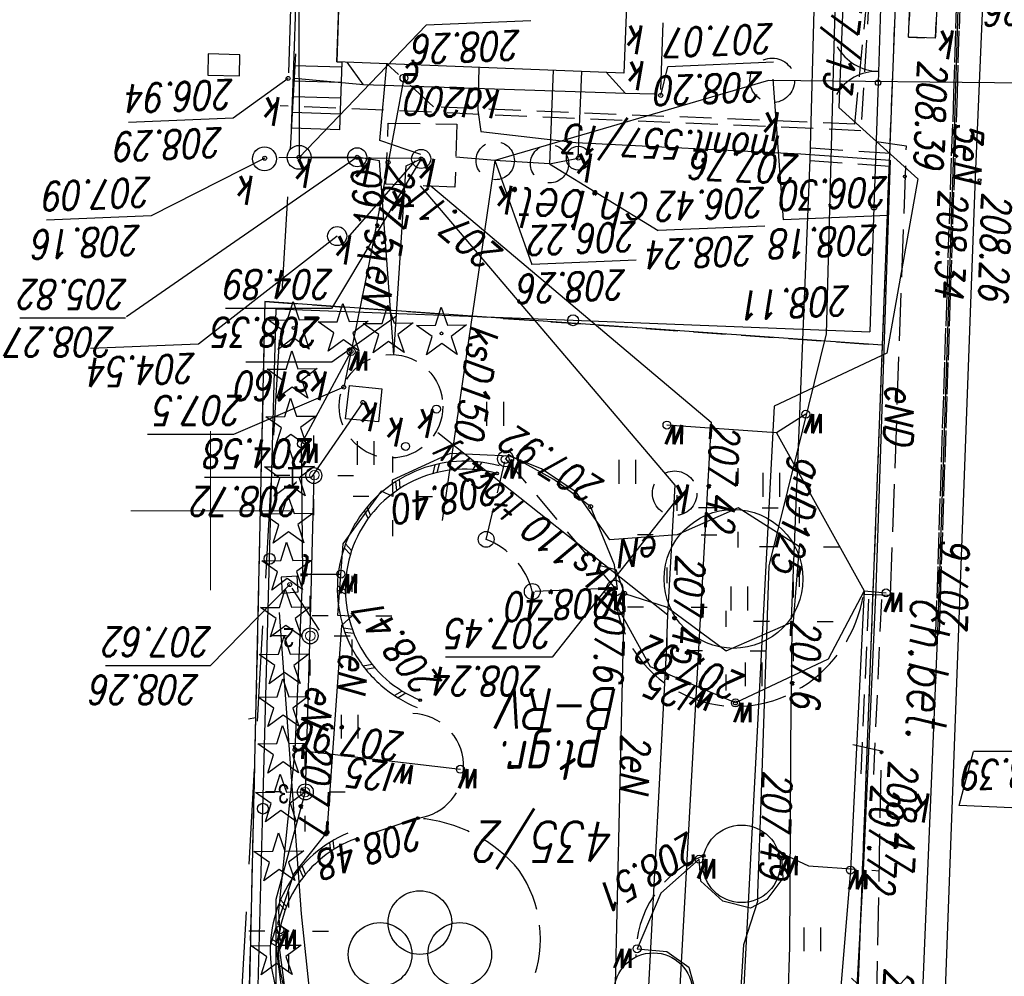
# Model space of a CAD drawing. Extents: x -110 to 11927435, y -6590197 to 5675023.
# Tile 43 of 71: x -105 to -74, y -240 to -210. Entities that reach past the tile are written whole.
import ezdxf
from ezdxf.enums import TextEntityAlignment as Align

# ---------------------------------------------------------------- set-up
doc = ezdxf.new("R2010")
doc.units = 0
doc.header["$PDMODE"] = 33
doc.header["$PDSIZE"] = 0.3
for name, pattern in [('1', [0]), ('BGT', [0]), ('BPB', [1.5, 1, -0.5]), ('BUD', [0]), ('BUW', [1.5, 1, -0.5]), ('KOC', [2, 1.5, -0.5]), ('KOJ', [0]), ('KOR', [1, 0.5, -0.5]), ('KOU', [1.5, 1, -0.5]), ('SCH', [0]), ('UBE', [1.5, 1, -0.5]), ('UOK', [1.5, 1, -0.5]), ('UPE', [0]), ('UPG', [0]), ('UPK', [0]), ('UPT', [0]), ('UPW', [0]), ('UXE', [1.5, 1, -0.5]), ('UXT', [1.5, 1, -0.5])]:
    doc.linetypes.add(name, pattern=pattern)
doc.layers.get('0').update_dxf_attribs({"color": 250, "linetype": 'CONTINUOUS', "lineweight": 100})
doc.layers.add('_0', color=7, linetype='CONTINUOUS')
doc.layers.add('PARSI', color=7, linetype='CONTINUOUS', lineweight=20, true_color=0x0a0909)
for name, color, linetype, lineweight, plot in [('PP$$O', 209, 'CONTINUOUS', 13, False), ('PPINO', 4, 'CONTINUOUS', 13, False), ('PPINP', 4, 'CONTINUOUS', 13, False)]:
    doc.layers.add(name, color=color, linetype=linetype, lineweight=lineweight, plot=plot)
doc.styles.add('K1_ACAD', font='romans.shx', dxfattribs={"width": 0.8, "oblique": 12})
doc.styles.add('OPIS_PIK', font='txt', dxfattribs={"width": 0.8, "height": 1.2})
doc.styles.get("Standard").update_dxf_attribs({"font": 'Simplex.SHX', "width": 0.75})

# ---------------------------------------------------------------- blocks, each defined once
blk = doc.blocks.new('other_BUJ')
at = {"linetype": 'Continuous'}
blk.add_circle((0, 0), 0.25, dxfattribs=at)
blk = doc.blocks.new('other_WSU')
at = {"linetype": 'Continuous'}
blk.add_circle((0, 0), 0.045, dxfattribs=at)
blk = doc.blocks.new('other_LAT')
at = {"linetype": 'Continuous'}
for p, q in [((0, 0.75), (0, 1.25)), ((-1.25, 0), (-0.75, 0)), ((0.75, 0), (1.25, 0)), ((0, -0.75), (0, -1.25))]:
    blk.add_line(p, q, dxfattribs=at)
blk = doc.blocks.new('ARM')
at = {"linetype": 'Continuous'}
blk.add_circle((0, 0), 0.125, dxfattribs=at)
blk = doc.blocks.new('other_UGE')
at = {"linetype": 'Continuous'}
blk.add_circle((0, 0), 0.0625, dxfattribs=at)
blk = doc.blocks.new('other_UKK')
at = {"linetype": 'Continuous'}
blk.add_circle((0, 0), 0.375, dxfattribs=at)
blk = doc.blocks.new('other_WLZ')
at = {"linetype": 'Continuous'}
blk.add_circle((0, 0), 0.3, dxfattribs=at)
blk = doc.blocks.new('other_UGK')
at = {"linetype": 'Continuous'}
blk.add_circle((0, 0), 0.0625, dxfattribs=at)
blk = doc.blocks.new('other_WLM')
at = {"linetype": 'Continuous'}
for p, q in [((0.25, 0.25), (-0.25, 0.25)), ((-0.25, 0.25), (-0.25, -0.25)), ((0.25, -0.25), (0.25, 0.25)), ((-0.25, -0.25), (0.25, -0.25))]:
    blk.add_line(p, q, dxfattribs=at)
blk = doc.blocks.new('other_UGW')
at = {"linetype": 'Continuous'}
blk.add_circle((0, 0), 0.0625, dxfattribs=at)
blk = doc.blocks.new('other_BGB')
at = {"linetype": 'Continuous'}
for centre, start, end in [((-1.5, 0), 359.9995, 60), ((1.5, 0), 120, 180.0005)]:
    blk.add_arc(centre, 1.5, start, end, dxfattribs=at)
blk = doc.blocks.new('other_DIN')
at = {"linetype": 'Continuous'}
for p, q in [((-0.3012, 0.09375), (-0.4937, 0.6621)), ((-0.4937, 0.6621), (-0.0039, 0.31545)), ((-0.0039, 0.31545), (0.4771, 0.67415)), ((0.4771, 0.67415), (0.2988, 0.1012)), ((-0.78225, -0.26495), (-0.3012, 0.09375)), ((0.2988, 0.1012), (0.7886, -0.24545)), ((-0.18225, -0.2575), (-0.78225, -0.26495)), ((0.01025, -0.82585), (-0.18225, -0.2575)), ((0.1886, -0.2529), (0.01025, -0.82585)), ((0.7886, -0.24545), (0.1886, -0.2529))]:
    blk.add_line(p, q, dxfattribs=at)
blk = doc.blocks.new('other_DIG')
at = {"linetype": 'Continuous'}
for p, q in [((-0.3012, 0.09375), (-0.4937, 0.6621)), ((-0.4937, 0.6621), (-0.0039, 0.31545)), ((-0.0039, 0.31545), (0.4771, 0.67415)), ((0.4771, 0.67415), (0.2988, 0.1012)), ((-0.78225, -0.26495), (-0.3012, 0.09375)), ((0.2988, 0.1012), (0.7886, -0.24545)), ((-0.18225, -0.2575), (-0.78225, -0.26495)), ((0.01025, -0.82585), (-0.18225, -0.2575)), ((0.1886, -0.2529), (0.01025, -0.82585)), ((0.7886, -0.24545), (0.1886, -0.2529))]:
    blk.add_line(p, q, dxfattribs=at)
blk.add_circle((0, 0), 0.045, dxfattribs=at)
blk = doc.blocks.new('TRA1')
at = {"linetype": 'Continuous'}
for p, q in [((-0.2625, -0.375), (-0.2625, 0.375)), ((0.2625, -0.375), (0.2625, 0.375))]:
    blk.add_line(p, q, dxfattribs=at)
blk = doc.blocks.new('other_PLZ')
at = {"linetype": 'Continuous'}
for centre in [(-1.25, 0.4385), (1.25, 0.4385), (0, -0.5615)]:
    blk.add_circle(centre, 1, dxfattribs=at)
blk = doc.blocks.new('other_SLS')
at = {"linetype": 'Continuous'}
blk.add_circle((0, 0), 0.25, dxfattribs=at)
blk = doc.blocks.new('other_WLD')
at = {"linetype": 'Continuous'}
for p, q in [((0.5, 0.333), (-0.5, 0.333)), ((-0.5, 0.333), (-0.5, -0.333)), ((0.5, -0.333), (0.5, 0.333)), ((-0.5, -0.333), (0.5, -0.333))]:
    blk.add_line(p, q, dxfattribs=at)
blk = doc.blocks.new('mzsk01')
at = {"layer": 'PARSI'}
for p, q in [((0, -5), (0, 5)), ((5, 0), (-5, 0))]:
    blk.add_line(p, q, dxfattribs=at)
blk = doc.blocks.new('PIK_IN')
at = {"layer": 'PPINP'}
blk.add_point((0, 0), dxfattribs=at)
at = {"layer": 'PP$$O', "color": 0, "oblique": 15, "width": 0.8, "flags": 1}
blk.add_attdef('KOD', (1, -1.3), '', height=0.5, dxfattribs=at)
at = {"layer": 'PPINO', "color": 0, "style": 'OPIS_PIK', "width": 0.8}
blk.add_attdef('NR_PKT', (1, -0.5), '', height=1.2, dxfattribs=at)
blk = doc.blocks.new('mdcp Łuszczanowiece')
at = {"layer": '_0', "linetype": 'UPG'}
for p, q in [((6591234.828, 5674939.558), (6591233.246, 5674913.63)), ((6591233.246, 5674913.63), (6591232.812, 5674912.27)), ((6591232.812, 5674912.27), (6591232.803, 5674912.013)), ((6591232.803, 5674912.013), (6591232.695, 5674908.853)), ((6591232.695, 5674908.853), (6591232.453, 5674901.736)), ((6591232.43, 5674901.647), (6591231.581, 5674898.222)), ((6591232.453, 5674901.736), (6591232.43, 5674901.647)), ((6591231.581, 5674898.222), (6591230.646, 5674894.444)), ((6591230.646, 5674894.444), (6591230.048, 5674871.689))]:
    blk.add_line(p, q, dxfattribs=at)
at = {"layer": '_0', "linetype": 'UPE'}
for p, q in [((6591232.572, 5674937.354), (6591231.803, 5674913.7)), ((6591237.61, 5674929.32), (6591236.99, 5674902.6)), ((6591229.511, 5674911.529), (6591229.865, 5674917.872)), ((6591227.16, 5674903.82), (6591227.69, 5674916.5)), ((6591247.88, 5674913.41), (6591247.67, 5674914.98)), ((6591247.95, 5674912.21), (6591247.95, 5674915.01)), ((6591231.803, 5674913.7), (6591231.756, 5674905.921)), ((6591247.54, 5674913.21), (6591247.88, 5674913.41)), ((6591247.89, 5674912.97), (6591247.54, 5674913.21)), ((6591247.39, 5674911.42), (6591247.89, 5674912.97)), ((6591247.024, 5674908.834), (6591247.95, 5674912.21)), ((6591229.101, 5674902.417), (6591229.511, 5674911.529)), ((6591246.34, 5674910.1), (6591247.39, 5674911.42)), ((6591245.88, 5674903.61), (6591246.34, 5674910.1)), ((6591246.88, 5674903.79), (6591247.024, 5674908.834)), ((6591231.741, 5674903.528), (6591231.756, 5674905.921)), ((6591233.8, 5674904.4), (6591231.69, 5674903.48)), ((6591235.65, 5674903.03), (6591233.8, 5674904.4)), ((6591226.63, 5674887.79), (6591227.16, 5674903.82)), ((6591245.55, 5674903.3), (6591245.88, 5674903.61)), ((6591246.751, 5674898.897), (6591246.88, 5674903.79)), ((6591231.752, 5674903.406), (6591231.165, 5674888.973)), ((6591231.69, 5674903.48), (6591231.5, 5674901.14)), ((6591246.01, 5674903.28), (6591245.55, 5674903.3)), ((6591245.84, 5674901.04), (6591246.01, 5674903.28)), ((6591236.99, 5674902.6), (6591235.65, 5674903.03)), ((6591236.99, 5674902.6), (6591237.26, 5674901.86)), ((6591228.986, 5674898.995), (6591229.101, 5674902.417)), ((6591237.26, 5674901.86), (6591237.76, 5674901.73)), ((6591231.5, 5674901.14), (6591233.42, 5674899.91)), ((6591244.64, 5674899.39), (6591245.84, 5674901.04)), ((6591233.42, 5674899.91), (6591235.34, 5674900.76)), ((6591235.34, 5674900.76), (6591237.46, 5674900.92)), ((6591237.46, 5674900.92), (6591238.51, 5674899.42)), ((6591244.27, 5674899.55), (6591244.64, 5674899.39)), ((6591244.29, 5674899.04), (6591244.27, 5674899.55)), ((6591238.51, 5674899.42), (6591239.6, 5674898.69)), ((6591228.653, 5674888.986), (6591228.986, 5674898.995)), ((6591242.47, 5674898.2), (6591244.29, 5674899.04)), ((6591239.6, 5674898.69), (6591240.61, 5674898.29)), ((6591240.61, 5674898.29), (6591242.47, 5674898.2)), ((6591244.97, 5674892), (6591245.81, 5674896.12)), ((6591244.42, 5674889.06), (6591244.97, 5674892)), ((6591231.453, 5674888.793), (6591228.653, 5674888.986)), ((6591231.165, 5674888.973), (6591230.978, 5674882.064)), ((6591243.92, 5674886.41), (6591244.42, 5674889.06)), ((6591238.525, 5674888.438), (6591231.453, 5674888.793)), ((6591243.394, 5674888.813), (6591244.674, 5674888.376)), ((6591241.502, 5674888.093), (6591238.525, 5674888.438)), ((6591244.674, 5674888.376), (6591244.457, 5674885.962)), ((6591241.601, 5674887.416), (6591241.502, 5674888.093)), ((6591226.58, 5674886), (6591226.63, 5674887.79)), ((6591241.571, 5674886.075), (6591241.601, 5674887.416)), ((6591226.44, 5674881.72), (6591226.58, 5674886))]:
    blk.add_line(p, q, dxfattribs=at)
at = {"layer": '_0', "linetype": 'UPK'}
for p, q in [((6591237.136, 5674932.28), (6591235.68, 5674904.422)), ((6591234.531, 5674901.874), (6591236.057, 5674929.305)), ((6591217.688, 5674909.657), (6591226.482, 5674909.258)), ((6591235.68, 5674904.422), (6591235.63, 5674903.27)), ((6591235.63, 5674903.27), (6591235.407, 5674899.198)), ((6591242.86, 5674897.54), (6591235.63, 5674903.27)), ((6591234.271, 5674897.218), (6591234.531, 5674901.874)), ((6591241.071, 5674889.004), (6591242.719, 5674900.311)), ((6591235.407, 5674899.198), (6591243.403, 5674889.794)), ((6591242.554, 5674890.237), (6591234.271, 5674897.218)), ((6591244.24, 5674895.1), (6591243.85, 5674889.17)), ((6591244.24, 5674895.1), (6591244.69, 5674889.01)), ((6591245.62, 5674891.358), (6591243.556, 5674889.009)), ((6591243.072, 5674889.8), (6591242.554, 5674890.237)), ((6591232.468, 5674886.484), (6591241.071, 5674889.004)), ((6591239.348, 5674889.104), (6591238.445, 5674888.926)), ((6591239.238, 5674886.166), (6591239.348, 5674889.104)), ((6591239.348, 5674889.104), (6591241.071, 5674889.004)), ((6591241.071, 5674889.004), (6591242.293, 5674888.899)), ((6591243.85, 5674889.17), (6591243.38, 5674888.95)), ((6591244.69, 5674889.01), (6591245.39, 5674888.9)), ((6591238.445, 5674888.926), (6591238.339, 5674886.201)), ((6591247.214, 5674888.902), (6591243.329, 5674888.93)), ((6591245.39, 5674888.9), (6591247.214, 5674888.902)), ((6591247.214, 5674888.902), (6591247.852, 5674888.917)), ((6591247.242, 5674877.65), (6591247.214, 5674888.902)), ((6591236.064, 5674886.919), (6591236.968, 5674886.892)), ((6591236.968, 5674886.892), (6591237.574, 5674886.231)), ((6591236.968, 5674886.892), (6591245.187, 5674886.626)), ((6591218.938, 5674886.622), (6591232.468, 5674886.484)), ((6591235.795, 5674884.679), (6591235.859, 5674886.766)), ((6591245.187, 5674886.626), (6591245.707, 5674885.913)), ((6591245.187, 5674886.626), (6591247.357, 5674886.428)), ((6591247.54, 5674886.244), (6591247.431, 5674882.776))]:
    blk.add_line(p, q, dxfattribs=at)
at = {"layer": '_0', "linetype": 'UPT'}
for p, q in [((6591246.279, 5674920.799), (6591247.14, 5674912.66)), ((6591247.14, 5674912.66), (6591247.834, 5674903.201)), ((6591246.57, 5674903.75), (6591247.43, 5674902.43))]:
    blk.add_line(p, q, dxfattribs=at)
at = {"layer": '_0', "linetype": 'KOJ'}
for p, q in [((6591227.01, 5674917.73), (6591225.968, 5674889.524)), ((6591225.968, 5674889.524), (6591225.104, 5674869.049))]:
    blk.add_line(p, q, dxfattribs=at)
at = {"layer": '_0'}
for p, q in [((6591229.77, 5674917.99), (6591228.89, 5674894.8)), ((6591248.29, 5674893.43), (6591248.83, 5674917.26)), ((6591228.89, 5674894.8), (6591226.64, 5674835.34)), ((6591228.89, 5674894.8), (6591248.29, 5674893.43))]:
    blk.add_line(p, q, dxfattribs=at)
at = {"layer": '_0', "linetype": 'KOU'}
for p, q in [((6591229.77, 5674917.99), (6591228.89, 5674894.8)), ((6591248.58, 5674906.5), (6591248.83, 5674917.03)), ((6591248.29, 5674893.43), (6591248.58, 5674906.5)), ((6591248.807, 5674906.539), (6591248.58, 5674906.5)), ((6591228.89, 5674894.8), (6591226.55, 5674833.05)), ((6591248.29, 5674893.43), (6591228.89, 5674894.8))]:
    blk.add_line(p, q, dxfattribs=at)
at = {"layer": '_0', "linetype": 'KOC'}
for p, q in [((6591229.11, 5674917.65), (6591228.926, 5674907.554)), ((6591231.22, 5674911.16), (6591228.99, 5674911.31)), ((6591232.16, 5674910.72), (6591231.22, 5674911.16)), ((6591243.48, 5674909.66), (6591245.59, 5674910.36)), ((6591228.926, 5674907.554), (6591229.825, 5674907.351)), ((6591228.64, 5674902.66), (6591228.14, 5674888.554)), ((6591228.64, 5674902.66), (6591229.49, 5674902.63)), ((6591228.14, 5674888.554), (6591229.077, 5674888.413))]:
    blk.add_line(p, q, dxfattribs=at)
at = {"layer": '_0', "linetype": 'UPW'}
for p, q in [((6591229.9, 5674911.29), (6591230.41, 5674917.45)), ((6591232.295, 5674896.715), (6591233.297, 5674915.974)), ((6591232.295, 5674896.715), (6591233.297, 5674915.974)), ((6591234.97, 5674914.34), (6591234.74, 5674915.18)), ((6591247.75, 5674915.13), (6591247.93, 5674913.67)), ((6591235.67, 5674913.85), (6591234.97, 5674914.34)), ((6591236.6, 5674913.76), (6591235.67, 5674913.85)), ((6591235.85, 5674912.01), (6591236.6, 5674913.76)), ((6591247.93, 5674913.67), (6591247.82, 5674913.17)), ((6591247.82, 5674913.17), (6591247.85, 5674912.57)), ((6591232.52, 5674912.21), (6591233.04, 5674912.48)), ((6591233.04, 5674912.48), (6591233.91, 5674912.27)), ((6591247.85, 5674912.57), (6591247.34, 5674907.51)), ((6591232.02, 5674911.54), (6591232.52, 5674912.21)), ((6591233.91, 5674912.27), (6591234.6, 5674911.64)), ((6591234.65, 5674910.95), (6591235.85, 5674912.01)), ((6591232.06, 5674910.85), (6591232.02, 5674911.54)), ((6591234.6, 5674911.64), (6591234.65, 5674910.95)), ((6591229.47, 5674902.52), (6591229.9, 5674911.29)), ((6591247.34, 5674907.51), (6591242.15, 5674908.12)), ((6591247.34, 5674907.51), (6591247.1, 5674901.99)), ((6591230.6, 5674904.66), (6591233.51, 5674906.04)), ((6591233.51, 5674906.04), (6591236.18, 5674904.91)), ((6591236.18, 5674904.91), (6591237.49, 5674902.53)), ((6591229.47, 5674902.52), (6591230.6, 5674904.66)), ((6591229.47, 5674902.52), (6591228.78, 5674902.58)), ((6591232.22, 5674897.55), (6591229.47, 5674902.52)), ((6591237.49, 5674902.53), (6591237.21, 5674902.47)), ((6591237.21, 5674902.47), (6591237.31, 5674901.7)), ((6591247.1, 5674901.99), (6591245.9, 5674901.99)), ((6591247.1, 5674901.99), (6591247.14, 5674897.9)), ((6591237.31, 5674901.7), (6591238.06, 5674899.87)), ((6591238.06, 5674899.87), (6591239.21, 5674899.02)), ((6591239.21, 5674899.02), (6591240.64, 5674898.24)), ((6591240.64, 5674898.24), (6591240.74, 5674898.39)), ((6591247.14, 5674897.9), (6591245.58, 5674895)), ((6591231.3, 5674896.97), (6591232.22, 5674897.55)), ((6591232.22, 5674897.55), (6591235.66, 5674897.31)), ((6591228.753, 5674895.054), (6591232.295, 5674896.715)), ((6591227.787, 5674889.58), (6591228.753, 5674895.054)), ((6591230.263, 5674887.332), (6591227.787, 5674889.58)), ((6591230.047, 5674882.034), (6591230.263, 5674887.332))]:
    blk.add_line(p, q, dxfattribs=at)
at = {"layer": '_0', "linetype": 'BGT'}
for p, q in [((6591248.56, 5674917.21), (6591248.35, 5674909.36)), ((6591248.35, 5674909.36), (6591248.14, 5674901.51)), ((6591248.14, 5674901.51), (6591247.93, 5674893.66)), ((6591229.159, 5674890.47), (6591229.29, 5674894.38)), ((6591238.61, 5674894.02), (6591229.29, 5674894.38)), ((6591247.93, 5674893.66), (6591238.61, 5674894.02)), ((6591229.029, 5674886.56), (6591229.159, 5674890.47)), ((6591228.898, 5674882.651), (6591229.029, 5674886.56))]:
    blk.add_line(p, q, dxfattribs=at)
at = {"layer": '_0', "linetype": '1'}
for p, q in [((6591247.869, 5674913.708), (6591248.114, 5674913.576)), ((6591247.865, 5674913.589), (6591248.105, 5674913.449)), ((6591247.654, 5674912.544), (6591247.845, 5674912.341)), ((6591247.612, 5674912.432), (6591247.796, 5674912.224)), ((6591247.009, 5674911.413), (6591247.119, 5674911.157)), ((6591247.084, 5674911.506), (6591247.202, 5674911.253)), ((6591246.117, 5674910.634), (6591246.141, 5674910.356)), ((6591246.217, 5674910.698), (6591246.25, 5674910.422)), ((6591243.865, 5674905.729), (6591244.105, 5674905.878)), ((6591243.974, 5674905.665), (6591244.219, 5674905.805)), ((6591244.84, 5674904.931), (6591245.115, 5674904.991)), ((6591244.921, 5674904.834), (6591245.198, 5674904.885)), ((6591245.496, 5674903.855), (6591245.776, 5674903.822)), ((6591245.541, 5674903.737), (6591245.82, 5674903.694)), ((6591245.76, 5674902.623), (6591246.014, 5674902.499)), ((6591245.764, 5674902.497), (6591246.013, 5674902.364)), ((6591245.604, 5674901.373), (6591245.802, 5674901.172)), ((6591245.565, 5674901.253), (6591245.757, 5674901.045)), ((6591244.967, 5674900.144), (6591245.08, 5674899.885)), ((6591245.043, 5674900.245), (6591245.164, 5674899.99)), ((6591244.037, 5674899.294), (6591244.058, 5674899.013)), ((6591244.142, 5674899.364), (6591244.172, 5674899.084)), ((6591241.621, 5674898.714), (6591241.462, 5674898.481)), ((6591241.748, 5674898.703), (6591241.596, 5674898.465)), ((6591242.878, 5674898.799), (6591242.805, 5674898.527)), ((6591243.001, 5674898.831), (6591242.937, 5674898.556)), ((6591244.62, 5674896.17), (6591244.72, 5674897.21)), ((6591244.72, 5674897.21), (6591245.76, 5674897.11)), ((6591245.76, 5674897.11), (6591245.63, 5674896.07)), ((6591245.63, 5674896.07), (6591244.62, 5674896.17))]:
    blk.add_line(p, q, dxfattribs=at)
at = {"layer": '_0', "linetype": 'Continuous'}
for p, q in [((6591226.482, 5674909.258), (6591226.03, 5674907.567)), ((6591222.74, 5674907.567), (6591226.03, 5674907.567)), ((6591247.508, 5674902.32), (6591250.009, 5674904.874)), ((6591250.009, 5674904.874), (6591253.298, 5674904.874)), ((6591235.266, 5674899.529), (6591239.263, 5674904.605)), ((6591239.263, 5674904.605), (6591242.618, 5674904.605)), ((6591245.21, 5674896.6), (6591246.835, 5674898.959)), ((6591246.835, 5674898.959), (6591250.19, 5674898.959)), ((6591245.81, 5674896.12), (6591249.274, 5674897.604)), ((6591249.274, 5674897.604), (6591251.977, 5674897.604)), ((6591244.16, 5674893.886), (6591246.185, 5674895.333)), ((6591246.185, 5674895.333), (6591248.888, 5674895.333)), ((6591250.378, 5674894.768), (6591253.763, 5674894.91)), ((6591246.019, 5674891.375), (6591250.378, 5674894.768)), ((6591245.39, 5674888.9), (6591252.633, 5674893.907)), ((6591252.667, 5674893.955), (6591255.989, 5674893.955)), ((6591243.38, 5674888.95), (6591246.198, 5674893.646)), ((6591246.198, 5674893.646), (6591249.521, 5674893.646)), ((6591236.623, 5674892.134), (6591239.909, 5674892.272)), ((6591241.071, 5674889.004), (6591239.909, 5674892.272)), ((6591232.589, 5674891.062), (6591235.941, 5674891.203)), ((6591239.348, 5674889.104), (6591235.941, 5674891.203)), ((6591228.721, 5674890.726), (6591232.007, 5674890.863)), ((6591232.332, 5674886.448), (6591232.007, 5674890.863)), ((6591251.862, 5674890.741), (6591255.149, 5674890.878)), ((6591248.294, 5674888.928), (6591251.862, 5674890.741)), ((6591247.214, 5674888.902), (6591243.222, 5674884.75)), ((6591249.286, 5674887.67), (6591252.573, 5674887.808)), ((6591247.558, 5674886.425), (6591249.286, 5674887.67)), ((6591235.855, 5674886.955), (6591235.637, 5674886.054)), ((6591232.317, 5674885.915), (6591235.637, 5674886.054)), ((6591239.935, 5674884.613), (6591243.222, 5674884.75))]:
    blk.add_line(p, q, dxfattribs=at)
at = {"layer": '_0', "linetype": 'UBE'}
for p, q in [((6591229.165, 5674908.287), (6591228.901, 5674902.426)), ((6591229.564, 5674908.269), (6591229.301, 5674902.408)), ((6591227.105, 5674903.822), (6591227.07, 5674902.753)), ((6591227.215, 5674903.818), (6591227.18, 5674902.75)), ((6591227.07, 5674902.753), (6591227.034, 5674901.684)), ((6591227.18, 5674902.75), (6591227.144, 5674901.681)), ((6591227.034, 5674901.684), (6591226.999, 5674900.616)), ((6591227.144, 5674901.681), (6591227.109, 5674900.612)), ((6591226.999, 5674900.616), (6591226.964, 5674899.547)), ((6591227.109, 5674900.612), (6591227.074, 5674899.544)), ((6591226.964, 5674899.547), (6591226.928, 5674898.478)), ((6591227.074, 5674899.544), (6591227.038, 5674898.475)), ((6591226.928, 5674898.478), (6591226.893, 5674897.41)), ((6591227.038, 5674898.475), (6591227.003, 5674897.406)), ((6591226.893, 5674897.41), (6591226.858, 5674896.341)), ((6591227.003, 5674897.406), (6591226.968, 5674896.338)), ((6591226.858, 5674896.341), (6591226.822, 5674895.272)), ((6591226.968, 5674896.338), (6591226.932, 5674895.269)), ((6591226.822, 5674895.272), (6591226.787, 5674894.204)), ((6591226.932, 5674895.269), (6591226.897, 5674894.2)), ((6591226.787, 5674894.204), (6591226.752, 5674893.135)), ((6591226.897, 5674894.2), (6591226.862, 5674893.132)), ((6591226.752, 5674893.135), (6591226.716, 5674892.066)), ((6591226.862, 5674893.132), (6591226.826, 5674892.063)), ((6591226.716, 5674892.066), (6591226.681, 5674890.998)), ((6591226.826, 5674892.063), (6591226.791, 5674890.994)), ((6591226.681, 5674890.998), (6591226.646, 5674889.929)), ((6591226.791, 5674890.994), (6591226.756, 5674889.926)), ((6591226.646, 5674889.929), (6591226.61, 5674888.86)), ((6591226.756, 5674889.926), (6591226.72, 5674888.857)), ((6591228.666, 5674889.185), (6591231.467, 5674888.992)), ((6591226.61, 5674888.86), (6591226.575, 5674887.792)), ((6591226.72, 5674888.857), (6591226.685, 5674887.788)), ((6591228.639, 5674888.786), (6591231.44, 5674888.593)), ((6591226.55, 5674886.897), (6591226.575, 5674887.792)), ((6591226.66, 5674886.893), (6591226.685, 5674887.788)), ((6591226.525, 5674886.002), (6591226.55, 5674886.897)), ((6591226.635, 5674885.998), (6591226.66, 5674886.893)), ((6591226.49, 5674884.932), (6591226.525, 5674886.002)), ((6591226.6, 5674884.928), (6591226.635, 5674885.998)), ((6591226.455, 5674883.862), (6591226.49, 5674884.932)), ((6591226.565, 5674883.858), (6591226.6, 5674884.928))]:
    blk.add_line(p, q, dxfattribs=at)
at = {"layer": '_0', "linetype": 'BUW'}
for p, q in [((6591237.3, 5674902.43), (6591239.89, 5674902.54)), ((6591240.73, 5674898.37), (6591237.3, 5674902.43)), ((6591241.34, 5674900.9), (6591240.73, 5674898.37))]:
    blk.add_line(p, q, dxfattribs=at)
at = {"layer": '_0', "linetype": 'UOK'}
for p, q in [((6591242.263, 5674887.864), (6591242.32, 5674889.839)), ((6591242.32, 5674889.839), (6591244.486, 5674889.749)), ((6591244.486, 5674889.749), (6591244.416, 5674887.824)), ((6591244.416, 5674887.824), (6591242.263, 5674887.864)), ((6591227.185, 5674884.12), (6591227.232, 5674885.153)), ((6591227.232, 5674885.153), (6591228.074, 5674885.128)), ((6591228.074, 5674885.128), (6591228.036, 5674884.106))]:
    blk.add_line(p, q, dxfattribs=at)
at = {"layer": '_0', "linetype": 'UXT'}
for p, q in [((6591229.216, 5674882.223), (6591229.572, 5674888.064)), ((6591229.572, 5674888.064), (6591247.811, 5674887.284))]:
    blk.add_line(p, q, dxfattribs=at)
at = {"layer": '_0', "linetype": 'SCH'}
for p, q in [((6591245.939, 5674888.038), (6591245.858, 5674885.907)), ((6591245.939, 5674888.038), (6591247.453, 5674887.982)), ((6591247.453, 5674887.982), (6591247.375, 5674886.017)), ((6591245.922, 5674887.542), (6591247.433, 5674887.49)), ((6591245.905, 5674887.046), (6591247.414, 5674886.999)), ((6591245.889, 5674886.55), (6591247.394, 5674886.508)), ((6591246.028, 5674885.9), (6591245.858, 5674885.907)), ((6591247.375, 5674886.017), (6591245.872, 5674886.054)), ((6591245.962, 5674883.916), (6591246.028, 5674885.9)), ((6591247.375, 5674886.017), (6591247.306, 5674883.842))]:
    blk.add_line(p, q, dxfattribs=at)
at = {"layer": '_0', "linetype": 'UXE'}
for p, q in [((6591229.761, 5674887.861), (6591229.216, 5674882.223)), ((6591229.761, 5674887.861), (6591242.996, 5674887.315)), ((6591242.996, 5674887.315), (6591244.454, 5674885.964))]:
    blk.add_line(p, q, dxfattribs=at)
at = {"layer": '_0', "linetype": 'BUD'}
for p, q in [((6591236.518, 5674873.271), (6591237.015, 5674886.253)), ((6591237.015, 5674886.253), (6591246.028, 5674885.9)), ((6591246.028, 5674885.9), (6591244.218, 5674835.937))]:
    blk.add_line(p, q, dxfattribs=at)
at = {"layer": '_0', "linetype": 'KOR'}
for p, q in [((6591227.232, 5674885.153), (6591227.185, 5674884.12)), ((6591228.074, 5674885.128), (6591227.232, 5674885.153)), ((6591228.036, 5674884.106), (6591228.074, 5674885.128))]:
    blk.add_line(p, q, dxfattribs=at)
at = {"layer": '_0', "linetype": 'BPB', "ltscale": 3}
blk.add_lwpolyline([(6591165.185, 5674987.457), (6591158.691, 5674859.807), (6591109.553, 5674863.045), (6591110.755, 5674725.53), (6591237.72, 5674719.424), (6591252.958, 5674983.187)], close=True, dxfattribs=at)
at = {"layer": '_0', "linetype": 'KOJ'}
for centre, radius in [((6591236.089, 5674915.118), 1.229), ((6591233.319, 5674911.094), 1.218), ((6591233.57, 5674902.144), 2.18)]:
    blk.add_circle(centre, radius, dxfattribs=at)
at = {"layer": '_0', "linetype": 'BGT'}
for centre, radius in [((6591248.35, 5674909.36), 0.17), ((6591248.14, 5674901.51), 0.17), ((6591238.61, 5674894.02), 0.17), ((6591229.159, 5674890.47), 0.085), ((6591229.029, 5674886.56), 0.085)]:
    blk.add_circle(centre, radius, dxfattribs=at)
at = {"layer": '_0', "linetype": 'UOK'}
for centre, radius in [((6591235.42, 5674899.453), 0.7), ((6591244.328, 5674896.72), 1.626), ((6591239.348, 5674889.104), 0.6), ((6591241.054, 5674889.005), 0.6), ((6591232.355, 5674886.486), 0.7)]:
    blk.add_circle(centre, radius, dxfattribs=at)
at = {"layer": '_0', "linetype": 'KOC'}
for centre, radius, start, end in [((6591243.459, 5674913.452), 3.822, 104.065, 214.2667), ((6591233.307, 5674913.949), 3.334, 291.1514, 1.2194), ((6591243.816, 5674914.215), 4.567, 219.6576, 265.78), ((6591243.699, 5674908.022), 1.653, 97.6207, 267.9478), ((6591233.485, 5674902.33), 3.817, 1.5016, 122.7487), ((6591233.654, 5674901.963), 4.217, 121.9886, 170.9043)]:
    blk.add_arc(centre, radius, start, end, dxfattribs=at)
at = {"layer": '_0', "linetype": '1'}
for centre, radius, start, end in [((6591244.141, 5674913.796), 3.729, 5.9552, 24.2277), ((6591244.141, 5674913.796), 3.979, 5.9552, 24.2277), ((6591244.141, 5674913.796), 3.729, 347.6826, 5.9552), ((6591244.141, 5674913.796), 3.979, 347.6826, 5.9552), ((6591244.141, 5674913.796), 3.729, 329.41, 347.6826), ((6591244.141, 5674913.796), 3.979, 329.41, 347.6826), ((6591244.141, 5674913.796), 3.729, 311.1374, 329.41), ((6591244.141, 5674913.796), 3.979, 311.1374, 329.41), ((6591244.141, 5674913.796), 3.729, 292.8648, 311.1374), ((6591244.141, 5674913.796), 3.979, 292.8648, 311.1374), ((6591241.999, 5674902.46), 4.015, 48.7272, 67.9922), ((6591241.999, 5674902.46), 3.765, 48.7272, 67.9922), ((6591241.999, 5674902.46), 4.015, 29.4623, 48.7272), ((6591241.999, 5674902.46), 3.765, 29.4623, 48.7272), ((6591241.999, 5674902.46), 4.015, 10.1973, 29.4623), ((6591241.999, 5674902.46), 3.765, 10.1973, 29.4623), ((6591241.999, 5674902.46), 3.765, 350.9324, 10.1973), ((6591241.999, 5674902.46), 4.015, 350.9324, 10.1973), ((6591241.999, 5674902.46), 3.765, 331.6674, 350.9324), ((6591241.999, 5674902.46), 4.015, 331.6674, 350.9324), ((6591241.999, 5674902.46), 3.765, 312.4025, 331.6674), ((6591241.999, 5674902.46), 4.015, 312.4025, 331.6674), ((6591241.999, 5674902.46), 3.765, 293.1375, 312.4025), ((6591241.999, 5674902.46), 4.015, 293.1375, 312.4025), ((6591241.999, 5674902.46), 3.765, 273.8726, 293.1375), ((6591241.999, 5674902.46), 4.015, 254.6076, 273.8726), ((6591241.999, 5674902.46), 3.765, 254.6076, 273.8726), ((6591241.999, 5674902.46), 4.015, 273.8726, 293.1375)]:
    blk.add_arc(centre, radius, start, end, dxfattribs=at)
at = {"layer": '_0', "linetype": 'BUW'}
blk.add_arc((6591242.217, 5674903.137), 2.402, 194.3782, 248.5846, dxfattribs=at)
at = {"layer": '_0'}
for name, p, rotation in [('other_LAT', (6591228.94, 5674915.53), 317.6900004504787), ('other_LAT', (6591247.54, 5674913.21), 269.9999974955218), ('other_WSU', (6591228.924, 5674907.584), 2.39719513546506), ('other_LAT', (6591233.8, 5674904.4), 269.9999974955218), ('other_LAT', (6591246.865, 5674903.929), 269.9999974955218), ('other_LAT', (6591231.69, 5674903.48), 269.9999974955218), ('other_LAT', (6591245.55, 5674903.3), 269.9999974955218), ('other_LAT', (6591235.65, 5674903.03), 269.9999974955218), ('other_WLM', (6591247.508, 5674902.32), 93.72130494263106), ('other_LAT', (6591231.5, 5674901.14), 269.9999974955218), ('other_LAT', (6591235.34, 5674900.76), 269.9999974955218), ('other_LAT', (6591233.42, 5674899.91), 269.9999974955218), ('other_LAT', (6591244.27, 5674899.55), 269.9999974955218), ('other_UGE', (6591245.58, 5674895), 269.9999974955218), ('other_WLZ', (6591246.019, 5674891.375), 2.398588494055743), ('other_WSU', (6591225.841, 5674889.621), 2.39724977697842), ('other_WSU', (6591226.128, 5674889.622), 2.39724977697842), ('other_WSU', (6591228.19, 5674889.507), 2.397386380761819), ('other_UKK', (6591238.445, 5674888.926), 2.398069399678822), ('other_UKK', (6591247.214, 5674888.902), 2.398615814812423), ('other_UKK', (6591248.303, 5674888.948), 2.398670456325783), ('other_UGK', (6591238.445, 5674888.926), 2.398069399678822), ('other_UGK', (6591247.214, 5674888.902), 2.398615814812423), ('other_UGK', (6591248.294, 5674888.928), 2.398670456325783), ('other_BGB', (6591229.026, 5674886.199), 268.9836311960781), ('other_UGK', (6591235.855, 5674886.955), 272.3993541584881), ('other_UGK', (6591247.558, 5674886.425), 272.3992721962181)]:
    blk.add_blockref(name, p, dxfattribs=dict(at, rotation=rotation))
at = {"layer": '_0', "color": 253}
for name, p, rotation in [('other_LAT', (6591228.94, 5674915.53), 317.6900004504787), ('other_LAT', (6591247.54, 5674913.21), 269.9999974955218), ('other_LAT', (6591247.022, 5674908.831), 269.9999974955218), ('other_WSU', (6591228.924, 5674907.584), 2.39719513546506), ('other_LAT', (6591233.8, 5674904.4), 269.9999974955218), ('other_LAT', (6591246.865, 5674903.929), 269.9999974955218), ('other_LAT', (6591231.69, 5674903.48), 269.9999974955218), ('other_LAT', (6591245.55, 5674903.3), 269.9999974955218), ('other_LAT', (6591235.65, 5674903.03), 269.9999974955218), ('other_WLM', (6591247.508, 5674902.32), 93.72130494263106), ('other_LAT', (6591231.5, 5674901.14), 269.9999974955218), ('other_LAT', (6591235.34, 5674900.76), 269.9999974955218), ('other_LAT', (6591233.42, 5674899.91), 269.9999974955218), ('other_LAT', (6591244.27, 5674899.55), 269.9999974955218), ('other_LAT', (6591246.751, 5674898.891), 269.9999974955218), ('other_UGE', (6591245.58, 5674895), 269.9999974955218), ('other_WLZ', (6591246.019, 5674891.375), 2.398588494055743), ('other_WSU', (6591225.841, 5674889.621), 2.39724977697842), ('other_WSU', (6591226.128, 5674889.622), 2.39724977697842), ('other_WSU', (6591228.19, 5674889.507), 2.397386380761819), ('other_UKK', (6591238.445, 5674888.926), 2.398069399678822), ('other_UKK', (6591247.214, 5674888.902), 2.398615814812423), ('other_UKK', (6591248.303, 5674888.948), 2.398670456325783), ('other_UGK', (6591238.445, 5674888.926), 2.398069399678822), ('other_UGK', (6591247.214, 5674888.902), 2.398615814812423), ('other_UGK', (6591248.294, 5674888.928), 2.398670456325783), ('other_BGB', (6591229.026, 5674886.199), 268.9836311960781), ('other_UGK', (6591235.855, 5674886.955), 272.3993541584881), ('other_UGK', (6591247.558, 5674886.425), 272.3992721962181), ('other_WLD', (6591249.578, 5674885.999), 358.7774672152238)]:
    blk.add_blockref(name, p, dxfattribs=dict(at, rotation=rotation))
at = {"layer": '_0'}
for name, p in [('other_PLZ', (6591243.42, 5674913.5)), ('other_DIN', (6591247.927, 5674913.909)), ('TRA1', (6591231.102, 5674913.463)), ('ARM', (6591236.6, 5674913.76)), ('ARM', (6591247.82, 5674913.17)), ('other_DIN', (6591247.846, 5674910.95)), ('ARM', (6591229.9, 5674911.29)), ('ARM', (6591232.06, 5674910.85)), ('ARM', (6591234.65, 5674910.95)), ('other_WSU', (6591234.51, 5674910.84)), ('other_UGE', (6591246.34, 5674910.1)), ('other_WSU', (6591243.48, 5674909.66)), ('other_DIN', (6591247.795, 5674909.098)), ('ARM', (6591242.15, 5674908.12)), ('other_DIN', (6591247.723, 5674907.57)), ('other_UGW', (6591247.34, 5674907.51)), ('TRA1', (6591245.634, 5674906.783)), ('other_DIN', (6591247.714, 5674906.105)), ('ARM', (6591233.51, 5674906.04)), ('other_UGW', (6591233.51, 5674906.04)), ('other_WSU', (6591243.41, 5674905.95)), ('TRA1', (6591232.946, 5674905.141)), ('other_DIN', (6591247.677, 5674904.765)), ('other_UGE', (6591227.16, 5674903.82)), ('other_DIN', (6591247.637, 5674903.289)), ('TRA1', (6591233.396, 5674902.759)), ('ARM', (6591228.78, 5674902.58)), ('other_UGE', (6591236.99, 5674902.6)), ('other_BUJ', (6591237.3, 5674902.43)), ('ARM', (6591237.49, 5674902.53)), ('other_BUJ', (6591239.89, 5674902.54)), ('other_WSU', (6591237.3, 5674902.43)), ('other_DIN', (6591247.597, 5674901.818)), ('other_UGE', (6591247.508, 5674902.32)), ('ARM', (6591245.9, 5674901.99)), ('other_BUJ', (6591241.34, 5674900.9)), ('other_DIN', (6591247.556, 5674900.345)), ('other_UGW', (6591238.06, 5674899.87)), ('TRA1', (6591232.39, 5674899.187)), ('other_DIN', (6591247.516, 5674898.873)), ('TRA1', (6591236.913, 5674898.781)), ('other_WSU', (6591241, 5674898.83)), ('other_BUJ', (6591240.73, 5674898.37)), ('TRA1', (6591245.126, 5674898.189)), ('ARM', (6591240.74, 5674898.39)), ('ARM', (6591243.87, 5674897.98)), ('other_DIN', (6591247.473, 5674897.293)), ('ARM', (6591247.14, 5674897.9)), ('ARM', (6591235.66, 5674897.31)), ('TRA1', (6591241.062, 5674896.961)), ('ARM', (6591231.3, 5674896.97)), ('ARM', (6591242.9, 5674896.81)), ('other_UGK', (6591245.21, 5674896.6)), ('other_DIN', (6591247.432, 5674895.804)), ('other_UGE', (6591245.81, 5674896.12)), ('other_DIG', (6591242.74, 5674894.43)), ('other_DIN', (6591244.412, 5674894.369)), ('other_DIN', (6591245.828, 5674894.317)), ('ARM', (6591245.58, 5674895)), ('other_DIG', (6591247.39, 5674894.26)), ('other_WLZ', (6591243.38, 5674888.95)), ('other_UGK', (6591243.38, 5674888.95)), ('other_UGE', (6591244.42, 5674889.06)), ('other_WLZ', (6591245.39, 5674888.9)), ('other_UGK', (6591245.39, 5674888.9)), ('ARM', (6591243.92, 5674886.41))]:
    blk.add_blockref(name, p, dxfattribs=at)
at = {"layer": '_0', "color": 253}
for name, p in [('other_PLZ', (6591243.42, 5674913.5)), ('other_DIN', (6591247.927, 5674913.909)), ('TRA1', (6591231.102, 5674913.463)), ('ARM', (6591236.6, 5674913.76)), ('ARM', (6591247.82, 5674913.17)), ('other_DIN', (6591247.846, 5674910.95)), ('ARM', (6591229.9, 5674911.29)), ('ARM', (6591232.06, 5674910.85)), ('ARM', (6591234.65, 5674910.95)), ('other_WSU', (6591234.51, 5674910.84)), ('other_UGE', (6591246.34, 5674910.1)), ('other_WSU', (6591243.48, 5674909.66)), ('other_DIN', (6591247.795, 5674909.098)), ('other_SLS', (6591247.018, 5674908.834)), ('ARM', (6591242.15, 5674908.12)), ('other_DIN', (6591247.723, 5674907.57)), ('other_UGW', (6591247.34, 5674907.51)), ('TRA1', (6591245.634, 5674906.783)), ('other_DIN', (6591247.714, 5674906.105)), ('ARM', (6591233.51, 5674906.04)), ('other_UGW', (6591233.51, 5674906.04)), ('other_WSU', (6591243.41, 5674905.95)), ('TRA1', (6591232.946, 5674905.141)), ('other_DIN', (6591247.677, 5674904.765)), ('other_SLS', (6591246.868, 5674903.933)), ('other_UGE', (6591227.16, 5674903.82)), ('other_DIN', (6591247.637, 5674903.289)), ('TRA1', (6591233.396, 5674902.759)), ('ARM', (6591228.78, 5674902.58)), ('other_UGE', (6591236.99, 5674902.6)), ('other_BUJ', (6591237.3, 5674902.43)), ('ARM', (6591237.49, 5674902.53)), ('other_BUJ', (6591239.89, 5674902.54)), ('other_WSU', (6591237.3, 5674902.43)), ('other_DIN', (6591247.597, 5674901.818)), ('other_UGE', (6591247.508, 5674902.32)), ('ARM', (6591245.9, 5674901.99)), ('other_BUJ', (6591241.34, 5674900.9)), ('other_DIN', (6591247.556, 5674900.345)), ('other_UGW', (6591238.06, 5674899.87)), ('TRA1', (6591232.39, 5674899.187)), ('other_DIN', (6591247.516, 5674898.873)), ('TRA1', (6591236.913, 5674898.781)), ('other_WSU', (6591241, 5674898.83)), ('other_SLS', (6591246.751, 5674898.897)), ('other_BUJ', (6591240.73, 5674898.37)), ('TRA1', (6591245.126, 5674898.189)), ('ARM', (6591240.74, 5674898.39)), ('ARM', (6591243.87, 5674897.98)), ('other_DIN', (6591247.473, 5674897.293)), ('ARM', (6591247.14, 5674897.9)), ('ARM', (6591235.66, 5674897.31)), ('TRA1', (6591241.062, 5674896.961)), ('ARM', (6591231.3, 5674896.97)), ('ARM', (6591242.9, 5674896.81)), ('other_UGK', (6591245.21, 5674896.6)), ('other_DIN', (6591247.432, 5674895.804)), ('other_UGE', (6591245.81, 5674896.12)), ('other_DIG', (6591242.74, 5674894.43)), ('other_DIN', (6591244.412, 5674894.369)), ('other_DIN', (6591245.828, 5674894.317)), ('ARM', (6591245.58, 5674895)), ('other_DIG', (6591247.39, 5674894.26)), ('other_WLZ', (6591243.38, 5674888.95)), ('other_UGK', (6591243.38, 5674888.95)), ('other_UGE', (6591244.42, 5674889.06)), ('other_WLZ', (6591245.39, 5674888.9)), ('other_UGK', (6591245.39, 5674888.9)), ('ARM', (6591243.92, 5674886.41))]:
    blk.add_blockref(name, p, dxfattribs=at)
at = {"layer": '_0', "linetype": 'ByBlock', "xscale": 0.5, "yscale": 0.5, "zscale": 0.5}
for p, values in [((6591247.024, 5674908.842, 208.377), {'NR_PKT': '3'}), ((6591246.862, 5674903.931, 208.299), {'NR_PKT': '2'}), ((6591246.733, 5674898.883, 208.271), {'NR_PKT': '1'})]:
    blk.add_blockref('PIK_IN', p, dxfattribs=at).add_auto_attribs(values)
at = {"layer": '_0', "color": 253, "xscale": 0.5, "yscale": 0.5, "zscale": 0.5}
blk.add_blockref('mzsk01', (6591250, 5674900), dxfattribs=at)
at = {"layer": '_0', "style": 'K1_ACAD', "oblique": 12, "width": 0.8}
for s, height, rotation, p in [('208.62', 0.9, 87.8121, (6591228.818, 5674914.346)), ('207.72', 0.9, 86.8087, (6591229.232, 5674908.586)), ('208.48', 0.9, 18.3534, (6591243.48, 5674909.66)), ('207.49', 0.9, 88.0458, (6591232.636, 5674908.157)), ('208.47', 0.9, 87.8123, (6591228.684, 5674907.833)), ('wl25', 0.9, 353.2966, (6591243.464, 5674908.019)), ('2eN', 0.9, 88.6708, (6591237.092, 5674906.996)), ('ch.bet.', 1.25, 87.9816, (6591227.984, 5674902.652)), ('eN', 0.9, 78.5585, (6591246.92, 5674905.436)), ('wl25', 0.9, 337.0609, (6591234.048, 5674905.812)), ('207.6', 0.9, 89.6528, (6591231.752, 5674903.406)), ('eN', 0.9, 85.9458, (6591245.938, 5674904.423)), ('207.45', 0.9, 87.0064, (6591235.357, 5674901.359)), ('208.40', 0.9, 2.4319, (6591237.3, 5674902.43)), ('ks110 tłoczny', 0.9, 321.6021, (6591237.389, 5674901.893)), ('gnD125', 0.9, 76.0858, (6591231.52, 5674898.266)), ('eN', 0.9, 4.316, (6591235.935, 5674900.805)), ('207.42', 0.9, 86.8148, (6591234.271, 5674897.218)), ('208.40', 0.9, 12.0828, (6591241, 5674898.83)), ('eND', 0.9, 88.0886, (6591228.786, 5674896.014)), ('ksD150', 0.9, 81.7096, (6591241.818, 5674894.133)), ('204.54', 0.9, 2.3987, (6591250.446, 5674895.071)), ('208.11', 0.9, 2.3975, (6591229.898, 5674892.953)), ('eN', 0.9, 77.7047, (6591245.003, 5674892.199)), ('208.26', 0.9, 88.0888, (6591225.75, 5674889.987)), ('208.34', 0.9, 87.735, (6591227.115, 5674889.897)), ('207.11', 0.9, 319.8761, (6591240.762, 5674891.874)), ('ks160', 0.9, 274.1433, (6591244.457, 5674892.226)), ('207.5', 0.9, 79.4329, (6591244.42, 5674889.06)), ('ch.bet.', 1.25, 357.6533, (6591236.111, 5674890.038)), ('207.76', 0.9, 357.1303, (6591231.475, 5674888.85)), ('3eN', 0.9, 88.08, (6591226.63, 5674887.79)), ('5eN', 0.9, 88.08, (6591226.63, 5674887.79)), ('monit.557/13', 0.9, 356.9774, (6591232.054, 5674888.221)), ('208.39', 0.9, 87.7038, (6591227.762, 5674885.83)), ('kd200', 0.9, 357.7821, (6591240.851, 5674886.781)), ('557/13', 0.9, 83.4922, (6591230.329, 5674883.009))]:
    blk.add_text(s, height=height, rotation=rotation, dxfattribs=at).set_placement(p)
for s, p in [('w', (6591236.6, 5674913.76)), ('k', (6591242.9, 5674896.81)), ('207.5', (6591248.952, 5674896.404)), ('ks160', (6591246.265, 5674895.633))]:
    blk.add_text(s, height=0.9, dxfattribs=at).set_placement(p)
for s, p in [('w', (6591247.82, 5674913.17)), ('w', (6591229.9, 5674911.29)), ('w', (6591234.65, 5674910.95)), ('w', (6591232.06, 5674910.85)), ('w', (6591242.15, 5674908.12)), ('w', (6591233.51, 5674906.04)), ('w', (6591228.78, 5674902.58)), ('w', (6591237.49, 5674902.53)), ('w', (6591245.9, 5674901.99)), ('w', (6591240.74, 5674898.39)), ('w', (6591247.14, 5674897.9)), ('w', (6591235.66, 5674897.31)), ('w', (6591231.3, 5674896.97)), ('k', (6591245.21, 5674896.6)), ('w', (6591245.58, 5674895)), ('k', (6591243.38, 5674888.95)), ('k', (6591245.39, 5674888.9))]:
    blk.add_text(s, height=0.9, dxfattribs=at).set_placement(p, align=Align.RIGHT)
for s, rotation, p in [('208.51', 31.0623, (6591234.51, 5674910.84)), ('207.92', 337.0609, (6591233.51, 5674906.04)), ('208.47', 308.1165, (6591243.41, 5674905.95)), ('207.6', 88.6708, (6591236.99, 5674902.6)), ('207.6', 268.08, (6591227.16, 5674903.82)), ('207.92', 327.716, (6591238.06, 5674899.87)), ('208.26', 2.403, (6591236.894, 5674893.346)), ('208.24', 2.3981, (6591232.86, 5674892.275)), ('208.18', 2.3977, (6591228.992, 5674891.938)), ('208.16', 2.3989, (6591252.133, 5674891.953)), ('206.22', 2.403, (6591236.555, 5674891.831)), ('206.42', 2.3981, (6591232.522, 5674890.759)), ('206.30', 2.3977, (6591228.653, 5674890.423)), ('207.09', 2.3989, (6591251.794, 5674890.438)), ('208.29', 2.3987, (6591249.557, 5674888.882)), ('206.94', 2.3987, (6591249.218, 5674887.367)), ('208.20', 2.3979, (6591232.588, 5674887.127)), ('208.26', 2.3983, (6591240.206, 5674885.825)), ('207.07', 2.3979, (6591232.249, 5674885.612)), ('208.26', 2.3973, (6591222.214, 5674884.628))]:
    blk.add_text(s, height=0.9, rotation=rotation, dxfattribs=at).set_placement(p, align=Align.TOP_LEFT)
for s, height, p in [('435/2', 1.25, (6591237.266, 5674911.021)), ('B-RV', 1.25, (6591237.161, 5674906.839)), ('208.26', 0.9, (6591250.33, 5674906.074)), ('208.24', 0.9, (6591239.585, 5674905.805)), ('207.62', 0.9, (6591249.928, 5674904.574)), ('207.45', 0.9, (6591239.183, 5674904.305)), ('t', 0.9, (6591246.765, 5674902.313)), ('208.72', 0.9, (6591247.156, 5674900.159)), ('204.58', 0.9, (6591246.754, 5674898.659)), ('k', 0.9, (6591243.87, 5674897.98)), ('208.27', 0.9, (6591252.989, 5674895.155)), ('208.35', 0.9, (6591246.52, 5674894.846)), ('205.82', 0.9, (6591252.587, 5674893.655)), ('204.89', 0.9, (6591246.118, 5674893.346))]:
    blk.add_text(s, height=height, dxfattribs=at).set_placement(p, align=Align.TOP_LEFT)
for s, rotation, p in [('207.7', 86.6584, (6591246.34, 5674910.1)), ('208.39', 2.3969, (6591226.351, 5674908.767)), ('207.96', 353.784, (6591247.34, 5674907.51))]:
    blk.add_text(s, height=0.9, rotation=rotation, dxfattribs=at).set_placement(p, align=Align.TOP_RIGHT)
for rotation, p in [(2.3971, (6591227.863, 5674908.903)), (2.398, (6591235.407, 5674899.198)), (2.3985, (6591246.019, 5674891.375)), (2.3985, (6591244.31, 5674889.962)), (2.3982, (6591240.957, 5674889.809)), (2.3987, (6591249.119, 5674889.499)), (2.3986, (6591247.288, 5674888.969)), (2.3981, (6591238.451, 5674888.799)), (2.3977, (6591232.586, 5674887.499)), (2.3986, (6591248.277, 5674887.026)), (2.398, (6591236.843, 5674885.902)), (2.3974, (6591227.095, 5674884.931)), (2.398, (6591236.876, 5674884.775))]:
    blk.add_text('k', height=0.9, rotation=rotation, dxfattribs=at).set_placement(p, align=Align.RIGHT)
blk.add_text('pł.gr.', height=1.25, rotation=0.8162, dxfattribs=at).set_placement((6591239.279, 5674907.65), align=Align.MIDDLE)
blk.add_text('e', height=0.9, dxfattribs=at).set_placement((6591243.92, 5674886.41), align=Align.MIDDLE_RIGHT)

msp = doc.modelspace()

# ---------------------------------------------------------------- block references
at = {"layer": '_0', "linetype": 'ByBlock', "lineweight": 9, "rotation": 180}
msp.add_blockref('mdcp Łuszczanowiece', (6591151.409, 5674674.849), dxfattribs=at)

doc.saveas('drawing.dxf')
